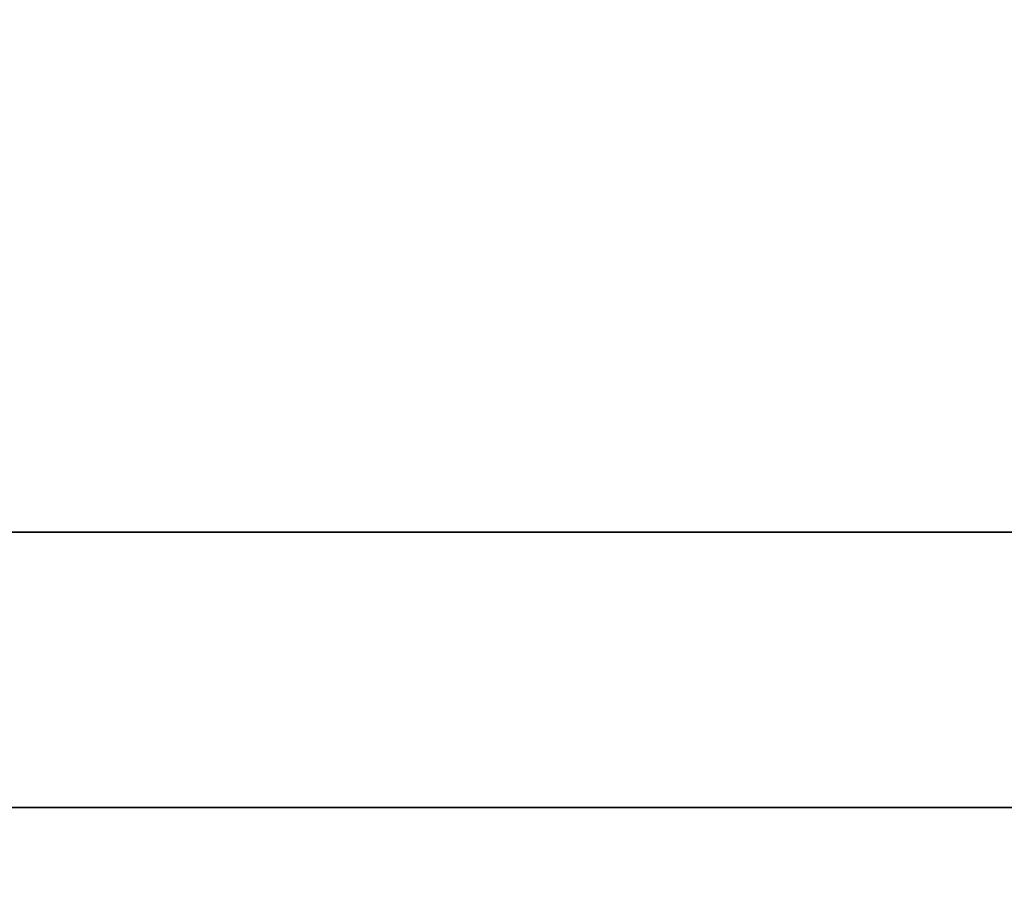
# Model space of a CAD drawing. Header units: millimetres. Extents: x -380244 to 257841, y -4400 to 11650.
# Tile 50 of 140: x 6300 to 6443, y 2395 to 2520. Entities that reach past the tile are written whole.
import ezdxf
from ezdxf import colors
from ezdxf.entities.mleader import LeaderData, LeaderLine
from ezdxf.math import Vec2, Vec3

# ---------------------------------------------------------------- set-up
doc = ezdxf.new("R2010")
doc.units = ezdxf.units.MM
for name, color, linetype in [('Equip2D', 250, 'Continuous'), ('Equip3D', 7, 'Continuous'), ('EquipAnnot', 5, 'Continuous'), ('Привязки Вент', 102, 'Continuous'), ('Привязки Электр', 1, 'Continuous')]:
    doc.layers.add(name, color=color, linetype=linetype)
doc.styles.add('GOST 2.5', font='isocpeur.ttf', dxfattribs={"oblique": 15, "height": 2.5})
doc.styles.add('GOST прямой', font='isocpeur.ttf', dxfattribs={"height": 2.5})
doc.styles.add('Выноски', font='isocpeur.ttf', dxfattribs={"height": 2.5})
doc.styles.add('Размеры', font='txt.shx', dxfattribs={"height": 2.5})
doc.dimstyles.new('Main', dxfattribs={"dimscale": 0, "dimtxt": 2.5, "dimasz": 1, "dimexe": 1.25, "dimexo": 0.625, "dimtad": 1, "dimdec": 1, "dimrnd": 0.5, "dimtxsty": 'Размеры', "dimblk": 'OBLIQUE', "dimcen": 2.5, "dimadec": 0, "dimazin": 0, "dimtfac": 1, "dimtdec": 1, "dimtmove": 1, "dimatfit": 2, "dimfxl": 1, "dimarcsym": 0})

# ---------------------------------------------------------------- blocks, each defined once
blk = doc.blocks.new('GN 11_TN')
at = {"layer": 'Equip2D'}
for points in [[(0, -700), (1390, -700), (1390, 0), (0, 0)], [(920, -700), (1350, -700), (1350, -660), (920, -660)]]:
    blk.add_lwpolyline(points, close=True, dxfattribs=at)
blk.add_lwpolyline([(0, -660), (1390, -660)], dxfattribs=at)
at = {"layer": 'Equip3D', "extrusion": (0, -1, 0)}
for p, q in [((1048.42, -700, 474.58), (1056.91, -700, 483.07)), ((1048.42, -700, 450.53), (1056.91, -700, 459.02)), ((1048.42, -700, 426.48), (1056.91, -700, 434.97)), ((1048.42, -700, 402.43), (1056.91, -700, 410.92)), ((1048.42, -700, 378.38), (1056.91, -700, 386.87)), ((1048.42, -700, 354.33), (1056.91, -700, 362.82)), ((1048.42, -700, 330.28), (1056.91, -700, 338.76)), ((1048.42, -700, 306.23), (1056.91, -700, 314.71)), ((1048.42, -700, 282.18), (1056.91, -700, 290.66)), ((1048.42, -700, 258.13), (1056.91, -700, 266.61)), ((1048.42, -700, 234.08), (1056.91, -700, 242.56)), ((1048.42, -700, 210.03), (1056.91, -700, 218.51)), ((1048.42, -700, 185.97), (1056.91, -700, 194.46)), ((1048.42, -700, 760.49), (1056.91, -700, 768.97)), ((1048.42, -700, 736.44), (1056.91, -700, 744.92)), ((1048.42, -700, 712.39), (1056.91, -700, 720.87)), ((1048.42, -700, 688.34), (1056.91, -700, 696.82)), ((1048.42, -700, 664.29), (1056.91, -700, 672.77)), ((1048.42, -700, 640.24), (1056.91, -700, 648.72)), ((1048.42, -700, 616.19), (1056.91, -700, 624.67)), ((1048.42, -700, 592.13), (1056.91, -700, 600.62)), ((1048.42, -700, 568.08), (1056.91, -700, 576.57)), ((1048.42, -700, 498.63), (1056.91, -700, 507.12)), ((1048.42, -700, 544.03), (1056.91, -700, 552.52)), ((1061.86, -700, 478.12), (1053.37, -700, 469.63)), ((1061.86, -700, 454.07), (1053.37, -700, 445.58)), ((1061.86, -700, 430.02), (1053.37, -700, 421.53)), ((1061.86, -700, 405.97), (1053.37, -700, 397.48)), ((1061.86, -700, 381.92), (1053.37, -700, 373.43)), ((1061.86, -700, 357.87), (1053.37, -700, 349.38)), ((1061.86, -700, 333.81), (1053.37, -700, 325.33)), ((1061.86, -700, 309.76), (1053.37, -700, 301.28)), ((1061.86, -700, 285.71), (1053.37, -700, 277.23)), ((1061.86, -700, 261.66), (1053.37, -700, 253.18)), ((1061.86, -700, 237.61), (1053.37, -700, 229.13)), ((1061.86, -700, 213.56), (1053.37, -700, 205.08)), ((1061.86, -700, 189.51), (1053.37, -700, 181.03)), ((1061.86, -700, 764.03), (1053.37, -700, 755.54)), ((1061.86, -700, 739.97), (1053.37, -700, 731.49)), ((1061.86, -700, 715.92), (1053.37, -700, 707.44)), ((1061.86, -700, 691.87), (1053.37, -700, 683.39)), ((1061.86, -700, 667.82), (1053.37, -700, 659.34)), ((1061.86, -700, 643.77), (1053.37, -700, 635.29)), ((1061.86, -700, 619.72), (1053.37, -700, 611.24)), ((1061.86, -700, 595.67), (1053.37, -700, 587.18)), ((1061.86, -700, 571.62), (1053.37, -700, 563.13)), ((1061.86, -700, 502.17), (1053.37, -700, 493.68)), ((1061.86, -700, 547.57), (1053.37, -700, 539.08)), ((1066.32, -700, 474.58), (1074.81, -700, 483.07)), ((1066.32, -700, 450.53), (1074.81, -700, 459.02)), ((1066.32, -700, 426.48), (1074.81, -700, 434.97)), ((1066.32, -700, 402.43), (1074.81, -700, 410.92)), ((1066.32, -700, 378.38), (1074.81, -700, 386.87)), ((1066.32, -700, 354.33), (1074.81, -700, 362.82)), ((1066.32, -700, 330.28), (1074.81, -700, 338.76)), ((1066.32, -700, 306.23), (1074.81, -700, 314.71)), ((1066.32, -700, 282.18), (1074.81, -700, 290.66)), ((1066.32, -700, 258.13), (1074.81, -700, 266.61)), ((1066.32, -700, 234.08), (1074.81, -700, 242.56)), ((1066.32, -700, 210.03), (1074.81, -700, 218.51)), ((1066.32, -700, 185.97), (1074.81, -700, 194.46)), ((1066.32, -700, 760.49), (1074.81, -700, 768.97)), ((1066.32, -700, 736.44), (1074.81, -700, 744.92)), ((1066.32, -700, 712.39), (1074.81, -700, 720.87)), ((1066.32, -700, 688.34), (1074.81, -700, 696.82)), ((1066.32, -700, 664.29), (1074.81, -700, 672.77)), ((1066.32, -700, 640.24), (1074.81, -700, 648.72)), ((1066.32, -700, 616.19), (1074.81, -700, 624.67)), ((1066.32, -700, 592.13), (1074.81, -700, 600.62)), ((1066.32, -700, 568.08), (1074.81, -700, 576.57)), ((1066.32, -700, 498.63), (1074.81, -700, 507.12)), ((1066.32, -700, 544.03), (1074.81, -700, 552.52)), ((1079.76, -700, 478.12), (1071.27, -700, 469.63)), ((1079.76, -700, 454.07), (1071.27, -700, 445.58)), ((1079.76, -700, 430.02), (1071.27, -700, 421.53)), ((1079.76, -700, 405.97), (1071.27, -700, 397.48)), ((1079.76, -700, 381.92), (1071.27, -700, 373.43)), ((1079.76, -700, 357.87), (1071.27, -700, 349.38)), ((1079.76, -700, 333.81), (1071.27, -700, 325.33)), ((1079.76, -700, 309.76), (1071.27, -700, 301.28)), ((1079.76, -700, 285.71), (1071.27, -700, 277.23)), ((1079.76, -700, 261.66), (1071.27, -700, 253.18)), ((1079.76, -700, 237.61), (1071.27, -700, 229.13)), ((1079.76, -700, 213.56), (1071.27, -700, 205.08)), ((1079.76, -700, 189.51), (1071.27, -700, 181.03)), ((1079.76, -700, 764.03), (1071.27, -700, 755.54)), ((1079.76, -700, 739.97), (1071.27, -700, 731.49)), ((1079.76, -700, 715.92), (1071.27, -700, 707.44)), ((1079.76, -700, 691.87), (1071.27, -700, 683.39)), ((1079.76, -700, 667.82), (1071.27, -700, 659.34)), ((1079.76, -700, 643.77), (1071.27, -700, 635.29)), ((1079.76, -700, 619.72), (1071.27, -700, 611.24)), ((1079.76, -700, 595.67), (1071.27, -700, 587.18)), ((1079.76, -700, 571.62), (1071.27, -700, 563.13)), ((1079.76, -700, 502.17), (1071.27, -700, 493.68)), ((1079.76, -700, 547.57), (1071.27, -700, 539.08)), ((1084.22, -700, 474.58), (1092.71, -700, 483.07)), ((1084.22, -700, 450.53), (1092.71, -700, 459.02)), ((1084.22, -700, 426.48), (1092.71, -700, 434.97)), ((1084.22, -700, 402.43), (1092.71, -700, 410.92)), ((1084.22, -700, 378.38), (1092.71, -700, 386.87)), ((1084.22, -700, 354.33), (1092.71, -700, 362.82)), ((1084.22, -700, 330.28), (1092.71, -700, 338.76)), ((1084.22, -700, 306.23), (1092.71, -700, 314.71)), ((1084.22, -700, 282.18), (1092.71, -700, 290.66)), ((1084.22, -700, 258.13), (1092.71, -700, 266.61)), ((1084.22, -700, 234.08), (1092.71, -700, 242.56)), ((1084.22, -700, 210.03), (1092.71, -700, 218.51)), ((1084.22, -700, 185.97), (1092.71, -700, 194.46)), ((1084.22, -700, 760.49), (1092.71, -700, 768.97)), ((1084.22, -700, 736.44), (1092.71, -700, 744.92)), ((1084.22, -700, 712.39), (1092.71, -700, 720.87)), ((1084.22, -700, 688.34), (1092.71, -700, 696.82)), ((1084.22, -700, 664.29), (1092.71, -700, 672.77)), ((1084.22, -700, 640.24), (1092.71, -700, 648.72)), ((1084.22, -700, 616.19), (1092.71, -700, 624.67)), ((1084.22, -700, 592.13), (1092.71, -700, 600.62)), ((1084.22, -700, 568.08), (1092.71, -700, 576.57)), ((1084.22, -700, 498.63), (1092.71, -700, 507.12)), ((1084.22, -700, 544.03), (1092.71, -700, 552.52)), ((1097.66, -700, 478.12), (1089.17, -700, 469.63)), ((1097.66, -700, 454.07), (1089.17, -700, 445.58)), ((1097.66, -700, 430.02), (1089.17, -700, 421.53)), ((1097.66, -700, 405.97), (1089.17, -700, 397.48)), ((1097.66, -700, 381.92), (1089.17, -700, 373.43)), ((1097.66, -700, 357.87), (1089.17, -700, 349.38)), ((1097.66, -700, 333.81), (1089.17, -700, 325.33)), ((1097.66, -700, 309.76), (1089.17, -700, 301.28)), ((1097.66, -700, 285.71), (1089.17, -700, 277.23)), ((1097.66, -700, 261.66), (1089.17, -700, 253.18)), ((1097.66, -700, 237.61), (1089.17, -700, 229.13)), ((1097.66, -700, 213.56), (1089.17, -700, 205.08)), ((1097.66, -700, 189.51), (1089.17, -700, 181.03)), ((1097.66, -700, 764.03), (1089.17, -700, 755.54)), ((1097.66, -700, 739.97), (1089.17, -700, 731.49)), ((1097.66, -700, 715.92), (1089.17, -700, 707.44)), ((1097.66, -700, 691.87), (1089.17, -700, 683.39)), ((1097.66, -700, 667.82), (1089.17, -700, 659.34)), ((1097.66, -700, 643.77), (1089.17, -700, 635.29)), ((1097.66, -700, 619.72), (1089.17, -700, 611.24)), ((1097.66, -700, 595.67), (1089.17, -700, 587.18)), ((1097.66, -700, 571.62), (1089.17, -700, 563.13)), ((1097.66, -700, 502.17), (1089.17, -700, 493.68)), ((1097.66, -700, 547.57), (1089.17, -700, 539.08)), ((1102.12, -700, 474.58), (1110.61, -700, 483.07)), ((1102.12, -700, 450.53), (1110.61, -700, 459.02)), ((1102.12, -700, 426.48), (1110.61, -700, 434.97)), ((1102.12, -700, 402.43), (1110.61, -700, 410.92)), ((1102.12, -700, 378.38), (1110.61, -700, 386.87)), ((1102.12, -700, 354.33), (1110.61, -700, 362.82)), ((1102.12, -700, 330.28), (1110.61, -700, 338.76)), ((1102.12, -700, 306.23), (1110.61, -700, 314.71)), ((1102.12, -700, 282.18), (1110.61, -700, 290.66)), ((1102.12, -700, 258.13), (1110.61, -700, 266.61)), ((1102.12, -700, 234.08), (1110.61, -700, 242.56)), ((1102.12, -700, 210.03), (1110.61, -700, 218.51)), ((1102.12, -700, 185.97), (1110.61, -700, 194.46)), ((1102.12, -700, 760.49), (1110.61, -700, 768.97)), ((1102.12, -700, 736.44), (1110.61, -700, 744.92)), ((1102.12, -700, 712.39), (1110.61, -700, 720.87)), ((1102.12, -700, 688.34), (1110.61, -700, 696.82)), ((1102.12, -700, 664.29), (1110.61, -700, 672.77)), ((1102.12, -700, 640.24), (1110.61, -700, 648.72)), ((1102.12, -700, 616.19), (1110.61, -700, 624.67)), ((1102.12, -700, 592.13), (1110.61, -700, 600.62)), ((1102.12, -700, 568.08), (1110.61, -700, 576.57)), ((1102.12, -700, 498.63), (1110.61, -700, 507.12)), ((1102.12, -700, 544.03), (1110.61, -700, 552.52)), ((1115.56, -700, 478.12), (1107.07, -700, 469.63)), ((1115.56, -700, 454.07), (1107.07, -700, 445.58)), ((1115.56, -700, 430.02), (1107.07, -700, 421.53)), ((1115.56, -700, 405.97), (1107.07, -700, 397.48)), ((1115.56, -700, 381.92), (1107.07, -700, 373.43)), ((1115.56, -700, 357.87), (1107.07, -700, 349.38)), ((1115.56, -700, 333.81), (1107.07, -700, 325.33)), ((1115.56, -700, 309.76), (1107.07, -700, 301.28)), ((1115.56, -700, 285.71), (1107.07, -700, 277.23)), ((1115.56, -700, 261.66), (1107.07, -700, 253.18)), ((1115.56, -700, 237.61), (1107.07, -700, 229.13)), ((1115.56, -700, 213.56), (1107.07, -700, 205.08)), ((1115.56, -700, 189.51), (1107.07, -700, 181.03)), ((1115.56, -700, 764.03), (1107.07, -700, 755.54)), ((1115.56, -700, 739.97), (1107.07, -700, 731.49)), ((1115.56, -700, 715.92), (1107.07, -700, 707.44)), ((1115.56, -700, 691.87), (1107.07, -700, 683.39)), ((1115.56, -700, 667.82), (1107.07, -700, 659.34)), ((1115.56, -700, 643.77), (1107.07, -700, 635.29)), ((1115.56, -700, 619.72), (1107.07, -700, 611.24)), ((1115.56, -700, 595.67), (1107.07, -700, 587.18)), ((1115.56, -700, 571.62), (1107.07, -700, 563.13)), ((1115.56, -700, 502.17), (1107.07, -700, 493.68)), ((1115.56, -700, 547.57), (1107.07, -700, 539.08)), ((1120.02, -700, 474.58), (1128.51, -700, 483.07)), ((1120.02, -700, 450.53), (1128.51, -700, 459.02)), ((1120.02, -700, 426.48), (1128.51, -700, 434.97)), ((1120.02, -700, 402.43), (1128.51, -700, 410.92)), ((1120.02, -700, 378.38), (1128.51, -700, 386.87)), ((1120.02, -700, 354.33), (1128.51, -700, 362.82)), ((1120.02, -700, 330.28), (1128.51, -700, 338.76)), ((1120.02, -700, 306.23), (1128.51, -700, 314.71)), ((1120.02, -700, 282.18), (1128.51, -700, 290.66)), ((1120.02, -700, 258.13), (1128.51, -700, 266.61)), ((1120.02, -700, 234.08), (1128.51, -700, 242.56)), ((1120.02, -700, 210.03), (1128.51, -700, 218.51)), ((1120.02, -700, 185.97), (1128.51, -700, 194.46)), ((1120.02, -700, 760.49), (1128.51, -700, 768.97)), ((1120.02, -700, 736.44), (1128.51, -700, 744.92)), ((1120.02, -700, 712.39), (1128.51, -700, 720.87)), ((1120.02, -700, 688.34), (1128.51, -700, 696.82)), ((1120.02, -700, 664.29), (1128.51, -700, 672.77)), ((1120.02, -700, 640.24), (1128.51, -700, 648.72)), ((1120.02, -700, 616.19), (1128.51, -700, 624.67)), ((1120.02, -700, 592.13), (1128.51, -700, 600.62)), ((1120.02, -700, 568.08), (1128.51, -700, 576.57)), ((1120.02, -700, 498.63), (1128.51, -700, 507.12)), ((1120.02, -700, 544.03), (1128.51, -700, 552.52)), ((1133.46, -700, 478.12), (1124.97, -700, 469.63)), ((1133.46, -700, 454.07), (1124.97, -700, 445.58)), ((1133.46, -700, 430.02), (1124.97, -700, 421.53)), ((1133.46, -700, 405.97), (1124.97, -700, 397.48)), ((1133.46, -700, 381.92), (1124.97, -700, 373.43)), ((1133.46, -700, 357.87), (1124.97, -700, 349.38)), ((1133.46, -700, 333.81), (1124.97, -700, 325.33)), ((1133.46, -700, 309.76), (1124.97, -700, 301.28)), ((1133.46, -700, 285.71), (1124.97, -700, 277.23)), ((1133.46, -700, 261.66), (1124.97, -700, 253.18)), ((1133.46, -700, 237.61), (1124.97, -700, 229.13)), ((1133.46, -700, 213.56), (1124.97, -700, 205.08)), ((1133.46, -700, 189.51), (1124.97, -700, 181.03)), ((1133.46, -700, 764.03), (1124.97, -700, 755.54)), ((1133.46, -700, 739.97), (1124.97, -700, 731.49)), ((1133.46, -700, 715.92), (1124.97, -700, 707.44)), ((1133.46, -700, 691.87), (1124.97, -700, 683.39)), ((1133.46, -700, 667.82), (1124.97, -700, 659.34)), ((1133.46, -700, 643.77), (1124.97, -700, 635.29)), ((1133.46, -700, 619.72), (1124.97, -700, 611.24)), ((1133.46, -700, 595.67), (1124.97, -700, 587.18)), ((1133.46, -700, 571.62), (1124.97, -700, 563.13)), ((1133.46, -700, 502.17), (1124.97, -700, 493.68)), ((1133.46, -700, 547.57), (1124.97, -700, 539.08)), ((1137.92, -700, 474.58), (1146.4, -700, 483.07)), ((1137.92, -700, 450.53), (1146.4, -700, 459.02)), ((1137.92, -700, 426.48), (1146.4, -700, 434.97)), ((1137.92, -700, 402.43), (1146.4, -700, 410.92)), ((1137.92, -700, 378.38), (1146.4, -700, 386.87)), ((1137.92, -700, 354.33), (1146.4, -700, 362.82)), ((1137.92, -700, 330.28), (1146.4, -700, 338.76)), ((1137.92, -700, 306.23), (1146.4, -700, 314.71)), ((1137.92, -700, 282.18), (1146.4, -700, 290.66)), ((1137.92, -700, 258.13), (1146.4, -700, 266.61)), ((1137.92, -700, 234.08), (1146.4, -700, 242.56)), ((1137.92, -700, 210.03), (1146.4, -700, 218.51)), ((1137.92, -700, 185.97), (1146.4, -700, 194.46)), ((1137.92, -700, 760.49), (1146.4, -700, 768.97)), ((1137.92, -700, 736.44), (1146.4, -700, 744.92)), ((1137.92, -700, 712.39), (1146.4, -700, 720.87)), ((1137.92, -700, 688.34), (1146.4, -700, 696.82)), ((1137.92, -700, 664.29), (1146.4, -700, 672.77)), ((1137.92, -700, 640.24), (1146.4, -700, 648.72)), ((1137.92, -700, 616.19), (1146.4, -700, 624.67)), ((1137.92, -700, 592.13), (1146.4, -700, 600.62)), ((1137.92, -700, 568.08), (1146.4, -700, 576.57)), ((1137.92, -700, 498.63), (1146.4, -700, 507.12)), ((1137.92, -700, 544.03), (1146.4, -700, 552.52)), ((1151.35, -700, 478.12), (1142.87, -700, 469.63)), ((1151.35, -700, 454.07), (1142.87, -700, 445.58)), ((1151.35, -700, 430.02), (1142.87, -700, 421.53)), ((1151.35, -700, 405.97), (1142.87, -700, 397.48)), ((1151.35, -700, 381.92), (1142.87, -700, 373.43)), ((1151.35, -700, 357.87), (1142.87, -700, 349.38)), ((1151.35, -700, 333.81), (1142.87, -700, 325.33)), ((1151.35, -700, 309.76), (1142.87, -700, 301.28)), ((1151.35, -700, 285.71), (1142.87, -700, 277.23)), ((1151.35, -700, 261.66), (1142.87, -700, 253.18)), ((1151.35, -700, 237.61), (1142.87, -700, 229.13)), ((1151.35, -700, 213.56), (1142.87, -700, 205.08)), ((1151.35, -700, 189.51), (1142.87, -700, 181.03)), ((1151.35, -700, 764.03), (1142.87, -700, 755.54)), ((1151.35, -700, 739.97), (1142.87, -700, 731.49)), ((1151.35, -700, 715.92), (1142.87, -700, 707.44)), ((1151.35, -700, 691.87), (1142.87, -700, 683.39)), ((1151.35, -700, 667.82), (1142.87, -700, 659.34)), ((1151.35, -700, 643.77), (1142.87, -700, 635.29)), ((1151.35, -700, 619.72), (1142.87, -700, 611.24)), ((1151.35, -700, 595.67), (1142.87, -700, 587.18)), ((1151.35, -700, 571.62), (1142.87, -700, 563.13)), ((1151.35, -700, 502.17), (1142.87, -700, 493.68)), ((1151.35, -700, 547.57), (1142.87, -700, 539.08)), ((1155.82, -700, 474.58), (1164.3, -700, 483.07)), ((1155.82, -700, 450.53), (1164.3, -700, 459.02)), ((1155.82, -700, 426.48), (1164.3, -700, 434.97)), ((1155.82, -700, 402.43), (1164.3, -700, 410.92)), ((1155.82, -700, 378.38), (1164.3, -700, 386.87)), ((1155.82, -700, 354.33), (1164.3, -700, 362.82)), ((1155.82, -700, 330.28), (1164.3, -700, 338.76)), ((1155.82, -700, 306.23), (1164.3, -700, 314.71)), ((1155.82, -700, 282.18), (1164.3, -700, 290.66)), ((1155.82, -700, 258.13), (1164.3, -700, 266.61)), ((1155.82, -700, 234.08), (1164.3, -700, 242.56)), ((1155.82, -700, 210.03), (1164.3, -700, 218.51)), ((1155.82, -700, 185.97), (1164.3, -700, 194.46)), ((1155.82, -700, 760.49), (1164.3, -700, 768.97)), ((1155.82, -700, 736.44), (1164.3, -700, 744.92)), ((1155.82, -700, 712.39), (1164.3, -700, 720.87)), ((1155.82, -700, 688.34), (1164.3, -700, 696.82)), ((1155.82, -700, 664.29), (1164.3, -700, 672.77)), ((1155.82, -700, 640.24), (1164.3, -700, 648.72)), ((1155.82, -700, 616.19), (1164.3, -700, 624.67)), ((1155.82, -700, 592.13), (1164.3, -700, 600.62)), ((1155.82, -700, 568.08), (1164.3, -700, 576.57)), ((1155.82, -700, 498.63), (1164.3, -700, 507.12)), ((1155.82, -700, 544.03), (1164.3, -700, 552.52)), ((1169.25, -700, 478.12), (1160.77, -700, 469.63)), ((1169.25, -700, 454.07), (1160.77, -700, 445.58)), ((1169.25, -700, 430.02), (1160.77, -700, 421.53)), ((1169.25, -700, 405.97), (1160.77, -700, 397.48)), ((1169.25, -700, 381.92), (1160.77, -700, 373.43)), ((1169.25, -700, 357.87), (1160.77, -700, 349.38)), ((1169.25, -700, 333.81), (1160.77, -700, 325.33)), ((1169.25, -700, 309.76), (1160.77, -700, 301.28)), ((1169.25, -700, 285.71), (1160.77, -700, 277.23)), ((1169.25, -700, 261.66), (1160.77, -700, 253.18)), ((1169.25, -700, 237.61), (1160.77, -700, 229.13)), ((1169.25, -700, 213.56), (1160.77, -700, 205.08)), ((1169.25, -700, 189.51), (1160.77, -700, 181.03)), ((1169.25, -700, 764.03), (1160.77, -700, 755.54)), ((1169.25, -700, 739.97), (1160.77, -700, 731.49)), ((1169.25, -700, 715.92), (1160.77, -700, 707.44)), ((1169.25, -700, 691.87), (1160.77, -700, 683.39)), ((1169.25, -700, 667.82), (1160.77, -700, 659.34)), ((1169.25, -700, 643.77), (1160.77, -700, 635.29)), ((1169.25, -700, 619.72), (1160.77, -700, 611.24)), ((1169.25, -700, 595.67), (1160.77, -700, 587.18)), ((1169.25, -700, 571.62), (1160.77, -700, 563.13)), ((1169.25, -700, 502.17), (1160.77, -700, 493.68)), ((1169.25, -700, 547.57), (1160.77, -700, 539.08)), ((1173.72, -700, 474.58), (1182.2, -700, 483.07)), ((1173.72, -700, 450.53), (1182.2, -700, 459.02)), ((1173.72, -700, 426.48), (1182.2, -700, 434.97)), ((1173.72, -700, 402.43), (1182.2, -700, 410.92)), ((1173.72, -700, 378.38), (1182.2, -700, 386.87)), ((1173.72, -700, 354.33), (1182.2, -700, 362.82)), ((1173.72, -700, 330.28), (1182.2, -700, 338.76)), ((1173.72, -700, 306.23), (1182.2, -700, 314.71)), ((1173.72, -700, 282.18), (1182.2, -700, 290.66)), ((1173.72, -700, 258.13), (1182.2, -700, 266.61)), ((1173.72, -700, 234.08), (1182.2, -700, 242.56)), ((1173.72, -700, 210.03), (1182.2, -700, 218.51)), ((1173.72, -700, 185.97), (1182.2, -700, 194.46)), ((1173.72, -700, 760.49), (1182.2, -700, 768.97)), ((1173.72, -700, 736.44), (1182.2, -700, 744.92)), ((1173.72, -700, 712.39), (1182.2, -700, 720.87)), ((1173.72, -700, 688.34), (1182.2, -700, 696.82)), ((1173.72, -700, 664.29), (1182.2, -700, 672.77)), ((1173.72, -700, 640.24), (1182.2, -700, 648.72)), ((1173.72, -700, 616.19), (1182.2, -700, 624.67)), ((1173.72, -700, 592.13), (1182.2, -700, 600.62)), ((1173.72, -700, 568.08), (1182.2, -700, 576.57)), ((1173.72, -700, 498.63), (1182.2, -700, 507.12)), ((1173.72, -700, 544.03), (1182.2, -700, 552.52)), ((1187.15, -700, 478.12), (1178.67, -700, 469.63)), ((1187.15, -700, 454.07), (1178.67, -700, 445.58)), ((1187.15, -700, 430.02), (1178.67, -700, 421.53)), ((1187.15, -700, 405.97), (1178.67, -700, 397.48)), ((1187.15, -700, 381.92), (1178.67, -700, 373.43)), ((1187.15, -700, 357.87), (1178.67, -700, 349.38)), ((1187.15, -700, 333.81), (1178.67, -700, 325.33)), ((1187.15, -700, 309.76), (1178.67, -700, 301.28)), ((1187.15, -700, 285.71), (1178.67, -700, 277.23)), ((1187.15, -700, 261.66), (1178.67, -700, 253.18)), ((1187.15, -700, 237.61), (1178.67, -700, 229.13)), ((1187.15, -700, 213.56), (1178.67, -700, 205.08)), ((1187.15, -700, 189.51), (1178.67, -700, 181.03)), ((1187.15, -700, 764.03), (1178.67, -700, 755.54)), ((1187.15, -700, 739.97), (1178.67, -700, 731.49)), ((1187.15, -700, 715.92), (1178.67, -700, 707.44)), ((1187.15, -700, 691.87), (1178.67, -700, 683.39)), ((1187.15, -700, 667.82), (1178.67, -700, 659.34)), ((1187.15, -700, 643.77), (1178.67, -700, 635.29)), ((1187.15, -700, 619.72), (1178.67, -700, 611.24)), ((1187.15, -700, 595.67), (1178.67, -700, 587.18)), ((1187.15, -700, 571.62), (1178.67, -700, 563.13)), ((1187.15, -700, 502.17), (1178.67, -700, 493.68)), ((1187.15, -700, 547.57), (1178.67, -700, 539.08))]:
    blk.add_line(p, q, dxfattribs=at)
at = {"layer": 'Equip3D', "extrusion": (0, -1, 0), "elevation": 700}
blk.add_lwpolyline([(920, 160), (1350, 160), (1350, 790), (920, 790)], close=True, dxfattribs=at)
at = {"layer": 'Equip3D', "extrusion": (0, -1, 0)}
for centre, start, end in [((1050.9, 472.11, 700), 135, 315), ((1050.9, 448.06, 700), 135, 315), ((1050.9, 424.01, 700), 135, 315), ((1050.9, 399.96, 700), 135, 315), ((1050.9, 375.91, 700), 135, 315), ((1050.9, 351.86, 700), 135, 315), ((1050.9, 327.8, 700), 135, 315), ((1050.9, 303.75, 700), 135, 315), ((1050.9, 279.7, 700), 135, 315), ((1050.9, 255.65, 700), 135, 315), ((1050.9, 231.6, 700), 135, 315), ((1050.9, 207.55, 700), 135, 315), ((1050.9, 183.5, 700), 135, 315), ((1050.9, 758.01, 700), 135, 315), ((1050.9, 733.96, 700), 135, 315), ((1050.9, 709.91, 700), 135, 315), ((1050.9, 685.86, 700), 135, 315), ((1050.9, 661.81, 700), 135, 315), ((1050.9, 637.76, 700), 135, 315), ((1050.9, 613.71, 700), 135, 315), ((1050.9, 589.66, 700), 135, 315), ((1050.9, 565.61, 700), 135, 315), ((1050.9, 496.16, 700), 135, 315), ((1050.9, 541.56, 700), 135, 315), ((1059.38, 480.59, 700), 315, 135), ((1059.38, 456.54, 700), 315, 135), ((1059.38, 432.49, 700), 315, 135), ((1059.38, 408.44, 700), 315, 135), ((1059.38, 384.39, 700), 315, 135), ((1059.38, 360.34, 700), 315, 135), ((1059.38, 336.29, 700), 315, 135), ((1059.38, 312.24, 700), 315, 135), ((1059.38, 288.19, 700), 315, 135), ((1059.38, 264.14, 700), 315, 135), ((1059.38, 240.09, 700), 315, 135), ((1059.38, 216.04, 700), 315, 135), ((1059.38, 191.99, 700), 315, 135), ((1059.38, 766.5, 700), 315, 135), ((1059.38, 742.45, 700), 315, 135), ((1059.38, 718.4, 700), 315, 135), ((1059.38, 694.35, 700), 315, 135), ((1059.38, 670.3, 700), 315, 135), ((1059.38, 646.25, 700), 315, 135), ((1059.38, 622.2, 700), 315, 135), ((1059.38, 598.14, 700), 315, 135), ((1059.38, 574.09, 700), 315, 135), ((1059.38, 504.64, 700), 315, 135), ((1059.38, 550.04, 700), 315, 135), ((1068.8, 472.11, 700), 135, 315), ((1068.8, 448.06, 700), 135, 315), ((1068.8, 424.01, 700), 135, 315), ((1068.8, 399.96, 700), 135, 315), ((1068.8, 375.91, 700), 135, 315), ((1068.8, 351.86, 700), 135, 315), ((1068.8, 327.8, 700), 135, 315), ((1068.8, 303.75, 700), 135, 315), ((1068.8, 279.7, 700), 135, 315), ((1068.8, 255.65, 700), 135, 315), ((1068.8, 231.6, 700), 135, 315), ((1068.8, 207.55, 700), 135, 315), ((1068.8, 183.5, 700), 135, 315), ((1068.8, 758.01, 700), 135, 315), ((1068.8, 733.96, 700), 135, 315), ((1068.8, 709.91, 700), 135, 315), ((1068.8, 685.86, 700), 135, 315), ((1068.8, 661.81, 700), 135, 315), ((1068.8, 637.76, 700), 135, 315), ((1068.8, 613.71, 700), 135, 315), ((1068.8, 589.66, 700), 135, 315), ((1068.8, 565.61, 700), 135, 315), ((1068.8, 496.16, 700), 135, 315), ((1068.8, 541.56, 700), 135, 315), ((1077.28, 480.59, 700), 315, 135), ((1077.28, 456.54, 700), 315, 135), ((1077.28, 432.49, 700), 315, 135), ((1077.28, 408.44, 700), 315, 135), ((1077.28, 384.39, 700), 315, 135), ((1077.28, 360.34, 700), 315, 135), ((1077.28, 336.29, 700), 315, 135), ((1077.28, 312.24, 700), 315, 135), ((1077.28, 288.19, 700), 315, 135), ((1077.28, 264.14, 700), 315, 135), ((1077.28, 240.09, 700), 315, 135), ((1077.28, 216.04, 700), 315, 135), ((1077.28, 191.99, 700), 315, 135), ((1077.28, 766.5, 700), 315, 135), ((1077.28, 742.45, 700), 315, 135), ((1077.28, 718.4, 700), 315, 135), ((1077.28, 694.35, 700), 315, 135), ((1077.28, 670.3, 700), 315, 135), ((1077.28, 646.25, 700), 315, 135), ((1077.28, 622.2, 700), 315, 135), ((1077.28, 598.14, 700), 315, 135), ((1077.28, 574.09, 700), 315, 135), ((1077.28, 504.64, 700), 315, 135), ((1077.28, 550.04, 700), 315, 135), ((1086.7, 472.11, 700), 135, 315), ((1086.7, 448.06, 700), 135, 315), ((1086.7, 424.01, 700), 135, 315), ((1086.7, 399.96, 700), 135, 315), ((1086.7, 375.91, 700), 135, 315), ((1086.7, 351.86, 700), 135, 315), ((1086.7, 327.8, 700), 135, 315), ((1086.7, 303.75, 700), 135, 315), ((1086.7, 279.7, 700), 135, 315), ((1086.7, 255.65, 700), 135, 315), ((1086.7, 231.6, 700), 135, 315), ((1086.7, 207.55, 700), 135, 315), ((1086.7, 183.5, 700), 135, 315), ((1086.7, 758.01, 700), 135, 315), ((1086.7, 733.96, 700), 135, 315), ((1086.7, 709.91, 700), 135, 315), ((1086.7, 685.86, 700), 135, 315), ((1086.7, 661.81, 700), 135, 315), ((1086.7, 637.76, 700), 135, 315), ((1086.7, 613.71, 700), 135, 315), ((1086.7, 589.66, 700), 135, 315), ((1086.7, 565.61, 700), 135, 315), ((1086.7, 496.16, 700), 135, 315), ((1086.7, 541.56, 700), 135, 315), ((1095.18, 480.59, 700), 315, 135), ((1095.18, 456.54, 700), 315, 135), ((1095.18, 432.49, 700), 315, 135), ((1095.18, 408.44, 700), 315, 135), ((1095.18, 384.39, 700), 315, 135), ((1095.18, 360.34, 700), 315, 135), ((1095.18, 336.29, 700), 315, 135), ((1095.18, 312.24, 700), 315, 135), ((1095.18, 288.19, 700), 315, 135), ((1095.18, 264.14, 700), 315, 135), ((1095.18, 240.09, 700), 315, 135), ((1095.18, 216.04, 700), 315, 135), ((1095.18, 191.99, 700), 315, 135), ((1095.18, 766.5, 700), 315, 135), ((1095.18, 742.45, 700), 315, 135), ((1095.18, 718.4, 700), 315, 135), ((1095.18, 694.35, 700), 315, 135), ((1095.18, 670.3, 700), 315, 135), ((1095.18, 646.25, 700), 315, 135), ((1095.18, 622.2, 700), 315, 135), ((1095.18, 598.14, 700), 315, 135), ((1095.18, 574.09, 700), 315, 135), ((1095.18, 504.64, 700), 315, 135), ((1095.18, 550.04, 700), 315, 135), ((1104.6, 472.11, 700), 135, 315), ((1104.6, 448.06, 700), 135, 315), ((1104.6, 424.01, 700), 135, 315), ((1104.6, 399.96, 700), 135, 315), ((1104.6, 375.91, 700), 135, 315), ((1104.6, 351.86, 700), 135, 315), ((1104.6, 327.8, 700), 135, 315), ((1104.6, 303.75, 700), 135, 315), ((1104.6, 279.7, 700), 135, 315), ((1104.6, 255.65, 700), 135, 315), ((1104.6, 231.6, 700), 135, 315), ((1104.6, 207.55, 700), 135, 315), ((1104.6, 183.5, 700), 135, 315), ((1104.6, 758.01, 700), 135, 315), ((1104.6, 733.96, 700), 135, 315), ((1104.6, 709.91, 700), 135, 315), ((1104.6, 685.86, 700), 135, 315), ((1104.6, 661.81, 700), 135, 315), ((1104.6, 637.76, 700), 135, 315), ((1104.6, 613.71, 700), 135, 315), ((1104.6, 589.66, 700), 135, 315), ((1104.6, 565.61, 700), 135, 315), ((1104.6, 496.16, 700), 135, 315), ((1104.6, 541.56, 700), 135, 315), ((1113.08, 480.59, 700), 315, 135), ((1113.08, 456.54, 700), 315, 135), ((1113.08, 432.49, 700), 315, 135), ((1113.08, 408.44, 700), 315, 135), ((1113.08, 384.39, 700), 315, 135), ((1113.08, 360.34, 700), 315, 135), ((1113.08, 336.29, 700), 315, 135), ((1113.08, 312.24, 700), 315, 135), ((1113.08, 288.19, 700), 315, 135), ((1113.08, 264.14, 700), 315, 135), ((1113.08, 240.09, 700), 315, 135), ((1113.08, 216.04, 700), 315, 135), ((1113.08, 191.99, 700), 315, 135), ((1113.08, 766.5, 700), 315, 135), ((1113.08, 742.45, 700), 315, 135), ((1113.08, 718.4, 700), 315, 135), ((1113.08, 694.35, 700), 315, 135), ((1113.08, 670.3, 700), 315, 135), ((1113.08, 646.25, 700), 315, 135), ((1113.08, 622.2, 700), 315, 135), ((1113.08, 598.14, 700), 315, 135), ((1113.08, 574.09, 700), 315, 135), ((1113.08, 504.64, 700), 315, 135), ((1113.08, 550.04, 700), 315, 135), ((1122.49, 472.11, 700), 135, 315), ((1122.49, 448.06, 700), 135, 315), ((1122.49, 424.01, 700), 135, 315), ((1122.49, 399.96, 700), 135, 315), ((1122.49, 375.91, 700), 135, 315), ((1122.49, 351.86, 700), 135, 315), ((1122.49, 327.8, 700), 135, 315), ((1122.49, 303.75, 700), 135, 315), ((1122.49, 279.7, 700), 135, 315), ((1122.49, 255.65, 700), 135, 315), ((1122.49, 231.6, 700), 135, 315), ((1122.49, 207.55, 700), 135, 315), ((1122.49, 183.5, 700), 135, 315), ((1122.49, 758.01, 700), 135, 315), ((1122.49, 733.96, 700), 135, 315), ((1122.49, 709.91, 700), 135, 315), ((1122.49, 685.86, 700), 135, 315), ((1122.49, 661.81, 700), 135, 315), ((1122.49, 637.76, 700), 135, 315), ((1122.49, 613.71, 700), 135, 315), ((1122.49, 589.66, 700), 135, 315), ((1122.49, 565.61, 700), 135, 315), ((1122.49, 496.16, 700), 135, 315), ((1122.49, 541.56, 700), 135, 315), ((1130.98, 480.59, 700), 315, 135), ((1130.98, 456.54, 700), 315, 135), ((1130.98, 432.49, 700), 315, 135), ((1130.98, 408.44, 700), 315, 135), ((1130.98, 384.39, 700), 315, 135), ((1130.98, 360.34, 700), 315, 135), ((1130.98, 336.29, 700), 315, 135), ((1130.98, 312.24, 700), 315, 135), ((1130.98, 288.19, 700), 315, 135), ((1130.98, 264.14, 700), 315, 135), ((1130.98, 240.09, 700), 315, 135), ((1130.98, 216.04, 700), 315, 135), ((1130.98, 191.99, 700), 315, 135), ((1130.98, 766.5, 700), 315, 135), ((1130.98, 742.45, 700), 315, 135), ((1130.98, 718.4, 700), 315, 135), ((1130.98, 694.35, 700), 315, 135), ((1130.98, 670.3, 700), 315, 135), ((1130.98, 646.25, 700), 315, 135), ((1130.98, 622.2, 700), 315, 135), ((1130.98, 598.14, 700), 315, 135), ((1130.98, 574.09, 700), 315, 135), ((1130.98, 504.64, 700), 315, 135), ((1130.98, 550.04, 700), 315, 135), ((1140.39, 472.11, 700), 135, 315), ((1140.39, 448.06, 700), 135, 315), ((1140.39, 424.01, 700), 135, 315), ((1140.39, 399.96, 700), 135, 315), ((1140.39, 375.91, 700), 135, 315), ((1140.39, 351.86, 700), 135, 315), ((1140.39, 327.8, 700), 135, 315), ((1140.39, 303.75, 700), 135, 315), ((1140.39, 279.7, 700), 135, 315), ((1140.39, 255.65, 700), 135, 315), ((1140.39, 231.6, 700), 135, 315), ((1140.39, 207.55, 700), 135, 315), ((1140.39, 183.5, 700), 135, 315), ((1140.39, 758.01, 700), 135, 315), ((1140.39, 733.96, 700), 135, 315), ((1140.39, 709.91, 700), 135, 315), ((1140.39, 685.86, 700), 135, 315), ((1140.39, 661.81, 700), 135, 315), ((1140.39, 637.76, 700), 135, 315), ((1140.39, 613.71, 700), 135, 315), ((1140.39, 589.66, 700), 135, 315), ((1140.39, 565.61, 700), 135, 315), ((1140.39, 496.16, 700), 135, 315), ((1140.39, 541.56, 700), 135, 315), ((1148.88, 480.59, 700), 315, 135), ((1148.88, 456.54, 700), 315, 135), ((1148.88, 432.49, 700), 315, 135), ((1148.88, 408.44, 700), 315, 135), ((1148.88, 384.39, 700), 315, 135), ((1148.88, 360.34, 700), 315, 135), ((1148.88, 336.29, 700), 315, 135), ((1148.88, 312.24, 700), 315, 135), ((1148.88, 288.19, 700), 315, 135), ((1148.88, 264.14, 700), 315, 135), ((1148.88, 240.09, 700), 315, 135), ((1148.88, 216.04, 700), 315, 135), ((1148.88, 191.99, 700), 315, 135), ((1148.88, 766.5, 700), 315, 135), ((1148.88, 742.45, 700), 315, 135), ((1148.88, 718.4, 700), 315, 135), ((1148.88, 694.35, 700), 315, 135), ((1148.88, 670.3, 700), 315, 135), ((1148.88, 646.25, 700), 315, 135), ((1148.88, 622.2, 700), 315, 135), ((1148.88, 598.14, 700), 315, 135), ((1148.88, 574.09, 700), 315, 135), ((1148.88, 504.64, 700), 315, 135), ((1148.88, 550.04, 700), 315, 135), ((1158.29, 472.11, 700), 135, 315), ((1158.29, 448.06, 700), 135, 315), ((1158.29, 424.01, 700), 135, 315), ((1158.29, 399.96, 700), 135, 315), ((1158.29, 375.91, 700), 135, 315), ((1158.29, 351.86, 700), 135, 315), ((1158.29, 327.8, 700), 135, 315), ((1158.29, 303.75, 700), 135, 315), ((1158.29, 279.7, 700), 135, 315), ((1158.29, 255.65, 700), 135, 315), ((1158.29, 231.6, 700), 135, 315), ((1158.29, 207.55, 700), 135, 315), ((1158.29, 183.5, 700), 135, 315), ((1158.29, 758.01, 700), 135, 315), ((1158.29, 733.96, 700), 135, 315), ((1158.29, 709.91, 700), 135, 315), ((1158.29, 685.86, 700), 135, 315), ((1158.29, 661.81, 700), 135, 315), ((1158.29, 637.76, 700), 135, 315), ((1158.29, 613.71, 700), 135, 315), ((1158.29, 589.66, 700), 135, 315), ((1158.29, 565.61, 700), 135, 315), ((1158.29, 496.16, 700), 135, 315), ((1158.29, 541.56, 700), 135, 315), ((1166.78, 480.59, 700), 315, 135), ((1166.78, 456.54, 700), 315, 135), ((1166.78, 432.49, 700), 315, 135), ((1166.78, 408.44, 700), 315, 135), ((1166.78, 384.39, 700), 315, 135), ((1166.78, 360.34, 700), 315, 135), ((1166.78, 336.29, 700), 315, 135), ((1166.78, 312.24, 700), 315, 135), ((1166.78, 288.19, 700), 315, 135), ((1166.78, 264.14, 700), 315, 135), ((1166.78, 240.09, 700), 315, 135), ((1166.78, 216.04, 700), 315, 135), ((1166.78, 191.99, 700), 315, 135), ((1166.78, 766.5, 700), 315, 135), ((1166.78, 742.45, 700), 315, 135), ((1166.78, 718.4, 700), 315, 135), ((1166.78, 694.35, 700), 315, 135), ((1166.78, 670.3, 700), 315, 135), ((1166.78, 646.25, 700), 315, 135), ((1166.78, 622.2, 700), 315, 135), ((1166.78, 598.14, 700), 315, 135), ((1166.78, 574.09, 700), 315, 135), ((1166.78, 504.64, 700), 315, 135), ((1166.78, 550.04, 700), 315, 135), ((1176.19, 472.11, 700), 135, 315), ((1176.19, 448.06, 700), 135, 315), ((1176.19, 424.01, 700), 135, 315), ((1176.19, 399.96, 700), 135, 315), ((1176.19, 375.91, 700), 135, 315), ((1176.19, 351.86, 700), 135, 315), ((1176.19, 327.8, 700), 135, 315), ((1176.19, 303.75, 700), 135, 315), ((1176.19, 279.7, 700), 135, 315), ((1176.19, 255.65, 700), 135, 315), ((1176.19, 231.6, 700), 135, 315), ((1176.19, 207.55, 700), 135, 315), ((1176.19, 183.5, 700), 135, 315), ((1176.19, 758.01, 700), 135, 315), ((1176.19, 733.96, 700), 135, 315), ((1176.19, 709.91, 700), 135, 315), ((1176.19, 685.86, 700), 135, 315), ((1176.19, 661.81, 700), 135, 315), ((1176.19, 637.76, 700), 135, 315), ((1176.19, 613.71, 700), 135, 315), ((1176.19, 589.66, 700), 135, 315), ((1176.19, 565.61, 700), 135, 315), ((1176.19, 496.16, 700), 135, 315), ((1176.19, 541.56, 700), 135, 315), ((1184.68, 480.59, 700), 315, 135), ((1184.68, 456.54, 700), 315, 135), ((1184.68, 432.49, 700), 315, 135), ((1184.68, 408.44, 700), 315, 135), ((1184.68, 384.39, 700), 315, 135), ((1184.68, 360.34, 700), 315, 135), ((1184.68, 336.29, 700), 315, 135), ((1184.68, 312.24, 700), 315, 135), ((1184.68, 288.19, 700), 315, 135), ((1184.68, 264.14, 700), 315, 135), ((1184.68, 240.09, 700), 315, 135), ((1184.68, 216.04, 700), 315, 135), ((1184.68, 191.99, 700), 315, 135), ((1184.68, 766.5, 700), 315, 135), ((1184.68, 742.45, 700), 315, 135), ((1184.68, 718.4, 700), 315, 135), ((1184.68, 694.35, 700), 315, 135), ((1184.68, 670.3, 700), 315, 135), ((1184.68, 646.25, 700), 315, 135), ((1184.68, 622.2, 700), 315, 135), ((1184.68, 598.14, 700), 315, 135), ((1184.68, 574.09, 700), 315, 135), ((1184.68, 504.64, 700), 315, 135), ((1184.68, 550.04, 700), 315, 135)]:
    blk.add_arc(centre, 3.5, start, end, dxfattribs=at)
at = {"layer": 'EquipAnnot', "style": 'GOST прямой', "flags": 1}
for tag in ['ОПИСАНИЕ', 'НАИМЕНОВАНИЕ', 'РАЗМЕРЫ', 'МОЩНОСТЬ']:
    blk.add_attdef(tag, (0, 0), '', height=2.5, dxfattribs=at)
at = {"layer": 'EquipAnnot', "style": 'GOST 2.5', "oblique": 15, "width": 0.8, "flags": 1}
blk.add_attdef('НАПРЯЖЕНИЕ', (0, 0), '', height=2.5, dxfattribs=at)
at = {"layer": 'EquipAnnot', "style": 'GOST прямой'}
blk.add_attdef('НОМЕР', (564.08, -868.46), '', height=2.5, dxfattribs=at)
blk = doc.blocks.new('_Oblique')
at = {"color": 0, "linetype": 'ByBlock', "lineweight": -2}
blk.add_line((-0.5, -0.5), (0.5, 0.5), dxfattribs=at)
blk = doc.blocks.new('*D421')
at = {"layer": 'Defpoints', "color": 0, "transparency": 16777216}
for p in [(5450, 2760.12), (6950, 2330), (5450, 1730)]:
    blk.add_point(p, dxfattribs=at)
at = {"layer": 'Привязки Вент', "color": 0, "lineweight": -2, "transparency": 16777216}
for p, q in [((5450, 1761.25), (5450, 2822.62)), ((6950, 2361.25), (6950, 2822.62)), ((6950, 2760.12), (5450, 2760.12))]:
    blk.add_line(p, q, dxfattribs=at)
at = {"layer": 'Привязки Вент', "color": 0, "lineweight": -2, "transparency": 16777216, "xscale": 50, "yscale": 50, "zscale": 50, "rotation": 180}
blk.add_blockref('_Oblique', (5450, 2760.12), dxfattribs=at)
at = {"layer": 'Привязки Вент', "color": 0, "lineweight": -2, "transparency": 16777216, "xscale": 50, "yscale": 50, "zscale": 50}
blk.add_blockref('_Oblique', (6950, 2760.12), dxfattribs=at)
at = {"layer": 'Привязки Вент', "color": 0, "transparency": 16777216, "insert": (6200, 2853.87), "char_height": 125, "attachment_point": 5, "style": 'Размеры'}
blk.add_mtext('1500', dxfattribs=at)

msp = doc.modelspace()

# ---------------------------------------------------------------- block references
at = {"rotation": 180}
msp.add_blockref('GN 11_TN', (7489.34, 1745.68), dxfattribs=at)

# ---------------------------------------------------------------- dimensions: what is measured, and where the dimension line sits
at = {"layer": 'Привязки Вент'}
dim = msp.add_linear_dim(base=(5450, 2760.12), p1=(6950, 2330), p2=(5450, 1730), dimstyle='Main', dxfattribs=at)
dim.commit()
dim.dimension.update_dxf_attribs({"geometry": '*D421', "text_midpoint": (6200, 2853.87)})

# ---------------------------------------------------------------- leaders
at = {"layer": 'Привязки Электр'}
ml = msp.add_multileader_mtext('Standard', dxfattribs=at)
ml.set_content('{\\C256;Э1Ф 220 0,35кВт розетка h=2200, поз.1}', color=256, style='Выноски')
ml.set_leader_properties()
ml.build(insert=Vec2(0, 0))
ml.multileader.update_dxf_attribs({"text_left_attachment_type": 6, "text_right_attachment_type": 6, "arrow_head_size": 60, "scale": 50})
ctx = ml.context
ctx.base_point, ctx.scale, ctx.char_height, ctx.arrow_head_size, ctx.landing_gap_size, ctx.plane_origin = Vec3(-1077.42, 4942.64), 50, 125, 60, 100, Vec3(7850, 1730)
ctx.left_attachment, ctx.right_attachment, ctx.text_align_type = 6, 6, 2
notes = []
notes.append((ctx, [(0, (1, 1, 0), (2597.58, 4942.64), (-1, 0), 400, [(0, [(7850, 1730)], 0, [])])]))
ctx.mtext.insert, ctx.mtext.alignment, ctx.mtext.flow_direction = Vec3(2097.58, 5105.14), 3, 5
ml = msp.add_multileader_mtext('Standard', dxfattribs=at)
ml.set_content('Э1Ф 220 2,5кВт розетка h=1400, поз.31\\PЭ1Ф 220 1,5кВт розетка h=1400, поз.32', color=256, style='Выноски')
ml.set_leader_properties()
ml.build(insert=Vec2(0, 0))
ml.multileader.update_dxf_attribs({"text_left_attachment_type": 6, "text_right_attachment_type": 6, "arrow_head_size": 60, "scale": 50})
ctx = ml.context
ctx.base_point, ctx.scale, ctx.char_height, ctx.arrow_head_size, ctx.landing_gap_size, ctx.plane_origin = Vec3(-1064.92, 4515.33), 50, 125, 60, 100, Vec3(7500, 1580)
ctx.left_attachment, ctx.right_attachment, ctx.text_align_type = 6, 6, 2
notes.append((ctx, [(0, (1, 1, 0), (2597.58, 4515.33), (-1, 0), 400, [(0, [(7500, 1580)], 0, [])])]))
ctx.mtext.insert, ctx.mtext.width, ctx.mtext.alignment, ctx.mtext.flow_direction = Vec3(2097.58, 4677.83), 4126.6169, 3, 5
ml = msp.add_multileader_mtext('Standard', dxfattribs=at)
ml.set_content('Э1Ф 220 0,22кВт розетка h=50, поз.16\\PЭ1Ф 220 0,9кВт розетка h=1200, поз.17\\PЭ1Ф 220 1,6кВт розетка h=1200, поз.18\\PЭ1Ф 220 7кВт розетка h=1200, поз.19', color=256, style='Выноски')
ml.set_leader_properties()
ml.build(insert=Vec2(0, 0))
ml.multileader.update_dxf_attribs({"text_left_attachment_type": 6, "text_right_attachment_type": 6, "arrow_head_size": 60, "scale": 50})
ctx = ml.context
ctx.base_point, ctx.scale, ctx.char_height, ctx.arrow_head_size, ctx.landing_gap_size, ctx.plane_origin = Vec3(-1052.42, 3854.96), 50, 125, 60, 100, Vec3(6650, 1730)
ctx.left_attachment, ctx.right_attachment, ctx.text_align_type = 6, 6, 2
notes.append((ctx, [(0, (1, 1, 0), (2597.58, 3854.96), (-1, 0), 400, [(0, [(6750, 1730)], 0, [])])]))
ctx.mtext.insert, ctx.mtext.width, ctx.mtext.alignment, ctx.mtext.flow_direction = Vec3(2097.58, 4017.46), 3672.3145, 3, 5
for ctx, leaders in notes:
    for number, flags, end, landing, length, lines in leaders:
        leader = LeaderData()
        leader.index, (leader.has_last_leader_line, leader.has_dogleg_vector, leader.attachment_direction) = number, flags
        leader.last_leader_point, leader.dogleg_vector, leader.dogleg_length = Vec3(end), Vec3(landing), length
        for number, points, colour, breaks in lines:
            line = LeaderLine()
            line.index, line.vertices, line.color, line.breaks = number, Vec3.list(points), colors.encode_raw_color(colour), breaks
            leader.lines.append(line)
        ctx.leaders.append(leader)

doc.saveas('drawing.dxf')
